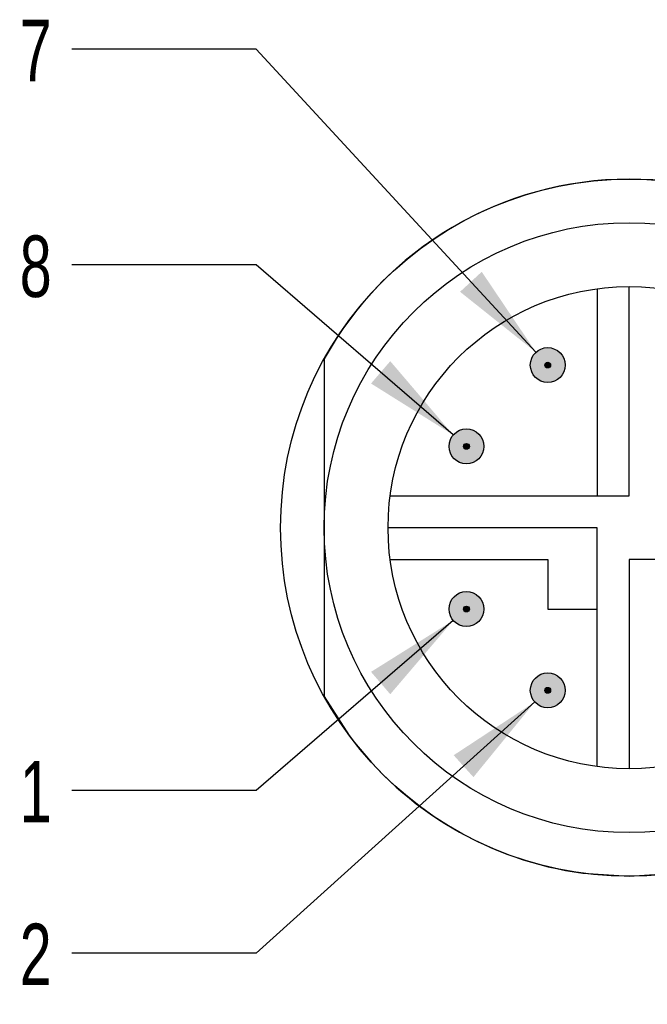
# Model space of a CAD drawing. Header units: millimetres. Extents: x 6 to 273, y 6 to 210.
# Tile 6 of 10: x 226 to 248, y 38 to 72. Entities that reach past the tile are written whole.
import ezdxf

# ---------------------------------------------------------------- set-up
doc = ezdxf.new("R2010")
doc.units = ezdxf.units.MM
doc.linetypes.add('SLD-Solid', pattern=[0])
doc.layers.add('DIMENSIONS', color=140, linetype='SLD-Solid', lineweight=25)
doc.layers.add('HATCH', color=6, linetype='SLD-Solid')
doc.layers.add('SLD-DEFPOINTS', color=7, linetype='Continuous')
doc.styles.add('SLDTEXTSTYLE0', font='TXT', dxfattribs={"width": 0.7})
doc.dimstyles.new('SLDDIMSTYLE5', dxfattribs={"dimtxt": 2.158008, "dimasz": 3.302, "dimexe": 0, "dimexo": 0.0625, "dimgap": 0.539502, "dimtad": 0, "dimtih": 1, "dimtoh": 1, "dimdec": 1, "dimlfac": 0.5, "dimrnd": 1e-09, "dimzin": 12, "dimdsep": 46, "dimtxsty": 'SLDTEXTSTYLE0', "dimsah": 1, "dimcen": 0, "dimadec": 0, "dimazin": 3, "dimtfac": 1, "dimtdec": 1, "dimtofl": 0, "dimtmove": 0, "dimatfit": 3, "dimfxl": 0, "dimfrac": 2, "dimtolj": 1, "dimtzin": 12, "dimarcsym": 0})

# ---------------------------------------------------------------- blocks, each defined once
blk = doc.blocks.new('_D_5')
at = {"layer": 'DIMENSIONS'}
for p, q in [((240.855, 51.011), (234.071, 45.157)), ((234.071, 45.157), (227.721, 45.157))]:
    blk.add_line(p, q, dxfattribs=at)
blk.add_solid([(240.855, 51.011), (238.024, 49.239), (238.687, 48.469)], dxfattribs=at)
at = {"layer": 'DIMENSIONS', "insert": (225.926, 46.17), "char_height": 2.117, "attachment_point": 1, "style": 'SLDTEXTSTYLE0'}
blk.add_mtext('1', dxfattribs=at)
blk = doc.blocks.new('_D_6')
at = {"layer": 'DIMENSIONS'}
for p, q in [((243.664, 48.202), (234.071, 39.557)), ((234.071, 39.557), (227.721, 39.557))]:
    blk.add_line(p, q, dxfattribs=at)
blk.add_solid([(243.664, 48.202), (240.871, 46.369), (241.551, 45.614)], dxfattribs=at)
at = {"layer": 'DIMENSIONS', "insert": (225.926, 40.57), "char_height": 2.117, "attachment_point": 1, "style": 'SLDTEXTSTYLE0'}
blk.add_mtext('2', dxfattribs=at)
blk = doc.blocks.new('_D_11')
at = {"layer": 'DIMENSIONS'}
for p, q in [((234.071, 70.681), (227.721, 70.681)), ((243.703, 60.244), (234.071, 70.681))]:
    blk.add_line(p, q, dxfattribs=at)
blk.add_solid([(243.703, 60.244), (241.837, 63.015), (241.09, 62.326)], dxfattribs=at)
at = {"layer": 'DIMENSIONS', "insert": (225.926, 71.695), "char_height": 2.117, "attachment_point": 1, "style": 'SLDTEXTSTYLE0'}
blk.add_mtext('7', dxfattribs=at)
blk = doc.blocks.new('_D_12')
at = {"layer": 'DIMENSIONS'}
for p, q in [((234.071, 63.25), (227.721, 63.25)), ((240.855, 57.395), (234.071, 63.25))]:
    blk.add_line(p, q, dxfattribs=at)
blk.add_solid([(240.855, 57.395), (238.687, 59.937), (238.024, 59.168)], dxfattribs=at)
at = {"layer": 'DIMENSIONS', "insert": (225.926, 64.264), "char_height": 2.117, "attachment_point": 1, "style": 'SLDTEXTSTYLE0'}
blk.add_mtext('8', dxfattribs=at)

msp = doc.modelspace()

# ---------------------------------------------------------------- hatches: boundary and pattern name
at = {"layer": 'HATCH'}
h = msp.add_hatch(color=256, dxfattribs=at)
h.paths.add_polyline_path([(244.21, 59.803), (244.209, 59.809), (244.209, 59.814), (244.208, 59.819), (244.207, 59.825), (244.206, 59.83), (244.205, 59.835), (244.203, 59.84), (244.201, 59.845), (244.198, 59.849), (244.196, 59.854), (244.193, 59.859), (244.19, 59.863), (244.187, 59.867), (244.183, 59.871), (244.179, 59.875), (244.175, 59.879), (244.171, 59.882), (244.167, 59.885), (244.163, 59.888), (244.158, 59.891), (244.153, 59.893), (244.149, 59.896), (244.144, 59.897), (244.138, 59.899), (244.133, 59.901), (244.128, 59.902), (244.123, 59.902), (244.118, 59.903), (244.112, 59.903), (244.107, 59.903), (244.102, 59.903), (244.096, 59.902), (244.091, 59.902), (244.086, 59.901), (244.081, 59.899), (244.076, 59.897), (244.071, 59.896), (244.066, 59.893), (244.061, 59.891), (244.057, 59.888), (244.052, 59.885), (244.048, 59.882), (244.044, 59.879), (244.04, 59.875), (244.036, 59.871), (244.033, 59.867), (244.029, 59.863), (244.026, 59.859), (244.023, 59.854), (244.021, 59.849), (244.019, 59.845), (244.016, 59.84), (244.015, 59.835), (244.013, 59.83), (244.012, 59.825), (244.011, 59.819), (244.01, 59.814), (244.01, 59.809), (244.01, 59.803), (244.01, 59.798), (244.01, 59.793), (244.011, 59.787), (244.012, 59.782), (244.013, 59.777), (244.015, 59.772), (244.016, 59.767), (244.019, 59.762), (244.021, 59.757), (244.023, 59.753), (244.026, 59.748), (244.029, 59.744), (244.033, 59.74), (244.036, 59.736), (244.04, 59.732), (244.044, 59.728), (244.048, 59.725), (244.052, 59.722), (244.057, 59.719), (244.061, 59.716), (244.066, 59.713), (244.071, 59.711), (244.076, 59.709), (244.081, 59.708), (244.086, 59.706), (244.091, 59.705), (244.096, 59.704), (244.102, 59.704), (244.107, 59.703), (244.112, 59.703), (244.118, 59.704), (244.123, 59.704), (244.128, 59.705), (244.133, 59.706), (244.138, 59.708), (244.144, 59.709), (244.149, 59.711), (244.153, 59.713), (244.158, 59.716), (244.163, 59.719), (244.167, 59.722), (244.171, 59.725), (244.175, 59.728), (244.179, 59.732), (244.183, 59.736), (244.187, 59.74), (244.19, 59.744), (244.193, 59.748), (244.196, 59.753), (244.198, 59.757), (244.201, 59.762), (244.203, 59.767), (244.205, 59.772), (244.206, 59.777), (244.207, 59.782), (244.208, 59.787), (244.209, 59.793), (244.209, 59.798)], flags=0)
h.paths.add_polyline_path([(244.706, 59.74), (244.709, 59.771), (244.71, 59.803), (244.709, 59.835), (244.706, 59.867), (244.702, 59.899), (244.696, 59.93), (244.688, 59.961), (244.679, 59.992), (244.668, 60.022), (244.656, 60.051), (244.642, 60.08), (244.627, 60.108), (244.61, 60.135), (244.591, 60.161), (244.572, 60.186), (244.55, 60.21), (244.528, 60.233), (244.505, 60.255), (244.48, 60.275), (244.454, 60.294), (244.428, 60.312), (244.4, 60.328), (244.372, 60.343), (244.343, 60.356), (244.313, 60.368), (244.283, 60.378), (244.252, 60.386), (244.221, 60.393), (244.189, 60.398), (244.157, 60.401), (244.126, 60.403), (244.094, 60.403), (244.062, 60.401), (244.03, 60.398), (243.998, 60.393), (243.967, 60.386), (243.936, 60.378), (243.906, 60.368), (243.876, 60.356), (243.847, 60.343), (243.819, 60.328), (243.791, 60.312), (243.765, 60.294), (243.739, 60.275), (243.715, 60.255), (243.691, 60.233), (243.669, 60.21), (243.648, 60.186), (243.628, 60.161), (243.61, 60.135), (243.593, 60.108), (243.577, 60.08), (243.563, 60.051), (243.551, 60.022), (243.54, 59.992), (243.531, 59.961), (243.523, 59.93), (243.517, 59.899), (243.513, 59.867), (243.51, 59.835), (243.51, 59.803), (243.51, 59.771), (243.513, 59.74), (243.517, 59.708), (243.523, 59.677), (243.531, 59.646), (243.54, 59.615), (243.551, 59.585), (243.563, 59.555), (243.577, 59.527), (243.593, 59.499), (243.61, 59.472), (243.628, 59.446), (243.648, 59.42), (243.669, 59.396), (243.691, 59.374), (243.715, 59.352), (243.739, 59.331), (243.765, 59.312), (243.791, 59.295), (243.819, 59.279), (243.847, 59.264), (243.876, 59.251), (243.906, 59.239), (243.936, 59.229), (243.967, 59.221), (243.998, 59.214), (244.03, 59.209), (244.062, 59.205), (244.094, 59.204), (244.126, 59.204), (244.157, 59.205), (244.189, 59.209), (244.221, 59.214), (244.252, 59.221), (244.283, 59.229), (244.313, 59.239), (244.343, 59.251), (244.372, 59.264), (244.4, 59.279), (244.428, 59.295), (244.454, 59.312), (244.48, 59.331), (244.505, 59.352), (244.528, 59.374), (244.55, 59.396), (244.572, 59.42), (244.591, 59.446), (244.61, 59.472), (244.627, 59.499), (244.642, 59.527), (244.656, 59.555), (244.668, 59.585), (244.679, 59.615), (244.688, 59.646), (244.696, 59.677), (244.702, 59.708)], flags=0)
for points in [[(244.209, 59.793), (244.209, 59.798), (244.21, 59.803), (244.209, 59.809), (244.209, 59.814), (244.208, 59.819), (244.207, 59.825), (244.206, 59.83), (244.205, 59.835), (244.203, 59.84), (244.201, 59.845), (244.198, 59.849), (244.196, 59.854), (244.193, 59.859), (244.19, 59.863), (244.187, 59.867), (244.183, 59.871), (244.179, 59.875), (244.175, 59.879), (244.171, 59.882), (244.167, 59.885), (244.163, 59.888), (244.158, 59.891), (244.153, 59.893), (244.149, 59.896), (244.144, 59.897), (244.138, 59.899), (244.133, 59.901), (244.128, 59.902), (244.123, 59.902), (244.118, 59.903), (244.112, 59.903), (244.107, 59.903), (244.102, 59.903), (244.096, 59.902), (244.091, 59.902), (244.086, 59.901), (244.081, 59.899), (244.076, 59.897), (244.071, 59.896), (244.066, 59.893), (244.061, 59.891), (244.057, 59.888), (244.052, 59.885), (244.048, 59.882), (244.044, 59.879), (244.04, 59.875), (244.036, 59.871), (244.033, 59.867), (244.029, 59.863), (244.026, 59.859), (244.023, 59.854), (244.021, 59.849), (244.019, 59.845), (244.016, 59.84), (244.015, 59.835), (244.013, 59.83), (244.012, 59.825), (244.011, 59.819), (244.01, 59.814), (244.01, 59.809), (244.01, 59.803), (244.01, 59.798), (244.01, 59.793), (244.011, 59.787), (244.012, 59.782), (244.013, 59.777), (244.015, 59.772), (244.016, 59.767), (244.019, 59.762), (244.021, 59.757), (244.023, 59.753), (244.026, 59.748), (244.029, 59.744), (244.033, 59.74), (244.036, 59.736), (244.04, 59.732), (244.044, 59.728), (244.048, 59.725), (244.052, 59.722), (244.057, 59.719), (244.061, 59.716), (244.066, 59.713), (244.071, 59.711), (244.076, 59.709), (244.081, 59.708), (244.086, 59.706), (244.091, 59.705), (244.096, 59.704), (244.102, 59.704), (244.107, 59.703), (244.112, 59.703), (244.118, 59.704), (244.123, 59.704), (244.128, 59.705), (244.133, 59.706), (244.138, 59.708), (244.144, 59.709), (244.149, 59.711), (244.153, 59.713), (244.158, 59.716), (244.163, 59.719), (244.167, 59.722), (244.171, 59.725), (244.175, 59.728), (244.179, 59.732), (244.183, 59.736), (244.187, 59.74), (244.19, 59.744), (244.193, 59.748), (244.196, 59.753), (244.198, 59.757), (244.201, 59.762), (244.203, 59.767), (244.205, 59.772), (244.206, 59.777), (244.207, 59.782), (244.208, 59.787)], [(241.409, 56.993), (241.409, 56.998), (241.41, 57.003), (241.409, 57.009), (241.409, 57.014), (241.408, 57.019), (241.407, 57.025), (241.406, 57.03), (241.405, 57.035), (241.403, 57.04), (241.401, 57.045), (241.398, 57.049), (241.396, 57.054), (241.393, 57.059), (241.39, 57.063), (241.387, 57.067), (241.383, 57.071), (241.379, 57.075), (241.375, 57.079), (241.371, 57.082), (241.367, 57.085), (241.363, 57.088), (241.358, 57.091), (241.353, 57.093), (241.349, 57.096), (241.344, 57.097), (241.338, 57.099), (241.333, 57.101), (241.328, 57.102), (241.323, 57.102), (241.318, 57.103), (241.312, 57.103), (241.307, 57.103), (241.302, 57.103), (241.296, 57.102), (241.291, 57.102), (241.286, 57.101), (241.281, 57.099), (241.276, 57.097), (241.271, 57.096), (241.266, 57.093), (241.261, 57.091), (241.257, 57.088), (241.252, 57.085), (241.248, 57.082), (241.244, 57.079), (241.24, 57.075), (241.236, 57.071), (241.233, 57.067), (241.229, 57.063), (241.226, 57.059), (241.223, 57.054), (241.221, 57.049), (241.219, 57.045), (241.216, 57.04), (241.215, 57.035), (241.213, 57.03), (241.212, 57.025), (241.211, 57.019), (241.21, 57.014), (241.21, 57.009), (241.21, 57.003), (241.21, 56.998), (241.21, 56.993), (241.211, 56.987), (241.212, 56.982), (241.213, 56.977), (241.215, 56.972), (241.216, 56.967), (241.219, 56.962), (241.221, 56.957), (241.223, 56.953), (241.226, 56.948), (241.229, 56.944), (241.233, 56.94), (241.236, 56.936), (241.24, 56.932), (241.244, 56.928), (241.248, 56.925), (241.252, 56.922), (241.257, 56.919), (241.261, 56.916), (241.266, 56.913), (241.271, 56.911), (241.276, 56.909), (241.281, 56.908), (241.286, 56.906), (241.291, 56.905), (241.296, 56.904), (241.302, 56.904), (241.307, 56.903), (241.312, 56.903), (241.318, 56.904), (241.323, 56.904), (241.328, 56.905), (241.333, 56.906), (241.338, 56.908), (241.344, 56.909), (241.349, 56.911), (241.353, 56.913), (241.358, 56.916), (241.363, 56.919), (241.367, 56.922), (241.371, 56.925), (241.375, 56.928), (241.379, 56.932), (241.383, 56.936), (241.387, 56.94), (241.39, 56.944), (241.393, 56.948), (241.396, 56.953), (241.398, 56.957), (241.401, 56.962), (241.403, 56.967), (241.405, 56.972), (241.406, 56.977), (241.407, 56.982), (241.408, 56.987)], [(241.409, 51.393), (241.409, 51.398), (241.41, 51.403), (241.409, 51.409), (241.409, 51.414), (241.408, 51.419), (241.407, 51.425), (241.406, 51.43), (241.405, 51.435), (241.403, 51.44), (241.401, 51.445), (241.398, 51.449), (241.396, 51.454), (241.393, 51.459), (241.39, 51.463), (241.387, 51.467), (241.383, 51.471), (241.379, 51.475), (241.375, 51.479), (241.371, 51.482), (241.367, 51.485), (241.363, 51.488), (241.358, 51.491), (241.353, 51.493), (241.349, 51.496), (241.344, 51.497), (241.338, 51.499), (241.333, 51.501), (241.328, 51.502), (241.323, 51.502), (241.318, 51.503), (241.312, 51.503), (241.307, 51.503), (241.302, 51.503), (241.296, 51.502), (241.291, 51.502), (241.286, 51.501), (241.281, 51.499), (241.276, 51.497), (241.271, 51.496), (241.266, 51.493), (241.261, 51.491), (241.257, 51.488), (241.252, 51.485), (241.248, 51.482), (241.244, 51.479), (241.24, 51.475), (241.236, 51.471), (241.233, 51.467), (241.229, 51.463), (241.226, 51.459), (241.223, 51.454), (241.221, 51.449), (241.219, 51.445), (241.216, 51.44), (241.215, 51.435), (241.213, 51.43), (241.212, 51.425), (241.211, 51.419), (241.21, 51.414), (241.21, 51.409), (241.21, 51.403), (241.21, 51.398), (241.21, 51.393), (241.211, 51.387), (241.212, 51.382), (241.213, 51.377), (241.215, 51.372), (241.216, 51.367), (241.219, 51.362), (241.221, 51.357), (241.223, 51.353), (241.226, 51.348), (241.229, 51.344), (241.233, 51.34), (241.236, 51.336), (241.24, 51.332), (241.244, 51.328), (241.248, 51.325), (241.252, 51.322), (241.257, 51.319), (241.261, 51.316), (241.266, 51.313), (241.271, 51.311), (241.276, 51.309), (241.281, 51.308), (241.286, 51.306), (241.291, 51.305), (241.296, 51.304), (241.302, 51.304), (241.307, 51.303), (241.312, 51.303), (241.318, 51.304), (241.323, 51.304), (241.328, 51.305), (241.333, 51.306), (241.338, 51.308), (241.344, 51.309), (241.349, 51.311), (241.353, 51.313), (241.358, 51.316), (241.363, 51.319), (241.367, 51.322), (241.371, 51.325), (241.375, 51.328), (241.379, 51.332), (241.383, 51.336), (241.387, 51.34), (241.39, 51.344), (241.393, 51.348), (241.396, 51.353), (241.398, 51.357), (241.401, 51.362), (241.403, 51.367), (241.405, 51.372), (241.406, 51.377), (241.407, 51.382), (241.408, 51.387)], [(244.209, 48.593), (244.209, 48.598), (244.21, 48.603), (244.209, 48.609), (244.209, 48.614), (244.208, 48.619), (244.207, 48.625), (244.206, 48.63), (244.205, 48.635), (244.203, 48.64), (244.201, 48.645), (244.198, 48.649), (244.196, 48.654), (244.193, 48.659), (244.19, 48.663), (244.187, 48.667), (244.183, 48.671), (244.179, 48.675), (244.175, 48.679), (244.171, 48.682), (244.167, 48.685), (244.163, 48.688), (244.158, 48.691), (244.153, 48.693), (244.149, 48.696), (244.144, 48.697), (244.138, 48.699), (244.133, 48.701), (244.128, 48.702), (244.123, 48.702), (244.118, 48.703), (244.112, 48.703), (244.107, 48.703), (244.102, 48.703), (244.096, 48.702), (244.091, 48.702), (244.086, 48.701), (244.081, 48.699), (244.076, 48.697), (244.071, 48.696), (244.066, 48.693), (244.061, 48.691), (244.057, 48.688), (244.052, 48.685), (244.048, 48.682), (244.044, 48.679), (244.04, 48.675), (244.036, 48.671), (244.033, 48.667), (244.029, 48.663), (244.026, 48.659), (244.023, 48.654), (244.021, 48.649), (244.019, 48.645), (244.016, 48.64), (244.015, 48.635), (244.013, 48.63), (244.012, 48.625), (244.011, 48.619), (244.01, 48.614), (244.01, 48.609), (244.01, 48.603), (244.01, 48.598), (244.01, 48.593), (244.011, 48.587), (244.012, 48.582), (244.013, 48.577), (244.015, 48.572), (244.016, 48.567), (244.019, 48.562), (244.021, 48.557), (244.023, 48.553), (244.026, 48.548), (244.029, 48.544), (244.033, 48.54), (244.036, 48.536), (244.04, 48.532), (244.044, 48.528), (244.048, 48.525), (244.052, 48.522), (244.057, 48.519), (244.061, 48.516), (244.066, 48.513), (244.071, 48.511), (244.076, 48.509), (244.081, 48.508), (244.086, 48.506), (244.091, 48.505), (244.096, 48.504), (244.102, 48.504), (244.107, 48.503), (244.112, 48.503), (244.118, 48.504), (244.123, 48.504), (244.128, 48.505), (244.133, 48.506), (244.138, 48.508), (244.144, 48.509), (244.149, 48.511), (244.153, 48.513), (244.158, 48.516), (244.163, 48.519), (244.167, 48.522), (244.171, 48.525), (244.175, 48.528), (244.179, 48.532), (244.183, 48.536), (244.187, 48.54), (244.19, 48.544), (244.193, 48.548), (244.196, 48.553), (244.198, 48.557), (244.201, 48.562), (244.203, 48.567), (244.205, 48.572), (244.206, 48.577), (244.207, 48.582), (244.208, 48.587)]]:
    msp.add_hatch(color=256, dxfattribs=at).paths.add_polyline_path(points, flags=0)
h = msp.add_hatch(color=256, dxfattribs=at)
h.paths.add_polyline_path([(241.41, 57.003), (241.409, 57.009), (241.409, 57.014), (241.408, 57.019), (241.407, 57.025), (241.406, 57.03), (241.405, 57.035), (241.403, 57.04), (241.401, 57.045), (241.398, 57.049), (241.396, 57.054), (241.393, 57.059), (241.39, 57.063), (241.387, 57.067), (241.383, 57.071), (241.379, 57.075), (241.375, 57.079), (241.371, 57.082), (241.367, 57.085), (241.363, 57.088), (241.358, 57.091), (241.353, 57.093), (241.349, 57.096), (241.344, 57.097), (241.338, 57.099), (241.333, 57.101), (241.328, 57.102), (241.323, 57.102), (241.318, 57.103), (241.312, 57.103), (241.307, 57.103), (241.302, 57.103), (241.296, 57.102), (241.291, 57.102), (241.286, 57.101), (241.281, 57.099), (241.276, 57.097), (241.271, 57.096), (241.266, 57.093), (241.261, 57.091), (241.257, 57.088), (241.252, 57.085), (241.248, 57.082), (241.244, 57.079), (241.24, 57.075), (241.236, 57.071), (241.233, 57.067), (241.229, 57.063), (241.226, 57.059), (241.223, 57.054), (241.221, 57.049), (241.219, 57.045), (241.216, 57.04), (241.215, 57.035), (241.213, 57.03), (241.212, 57.025), (241.211, 57.019), (241.21, 57.014), (241.21, 57.009), (241.21, 57.003), (241.21, 56.998), (241.21, 56.993), (241.211, 56.987), (241.212, 56.982), (241.213, 56.977), (241.215, 56.972), (241.216, 56.967), (241.219, 56.962), (241.221, 56.957), (241.223, 56.953), (241.226, 56.948), (241.229, 56.944), (241.233, 56.94), (241.236, 56.936), (241.24, 56.932), (241.244, 56.928), (241.248, 56.925), (241.252, 56.922), (241.257, 56.919), (241.261, 56.916), (241.266, 56.913), (241.271, 56.911), (241.276, 56.909), (241.281, 56.908), (241.286, 56.906), (241.291, 56.905), (241.296, 56.904), (241.302, 56.904), (241.307, 56.903), (241.312, 56.903), (241.318, 56.904), (241.323, 56.904), (241.328, 56.905), (241.333, 56.906), (241.338, 56.908), (241.344, 56.909), (241.349, 56.911), (241.353, 56.913), (241.358, 56.916), (241.363, 56.919), (241.367, 56.922), (241.371, 56.925), (241.375, 56.928), (241.379, 56.932), (241.383, 56.936), (241.387, 56.94), (241.39, 56.944), (241.393, 56.948), (241.396, 56.953), (241.398, 56.957), (241.401, 56.962), (241.403, 56.967), (241.405, 56.972), (241.406, 56.977), (241.407, 56.982), (241.408, 56.987), (241.409, 56.993), (241.409, 56.998)], flags=0)
h.paths.add_polyline_path([(241.906, 56.94), (241.909, 56.971), (241.91, 57.003), (241.909, 57.035), (241.906, 57.067), (241.902, 57.099), (241.896, 57.13), (241.888, 57.161), (241.879, 57.192), (241.868, 57.222), (241.856, 57.251), (241.842, 57.28), (241.827, 57.308), (241.81, 57.335), (241.791, 57.361), (241.772, 57.386), (241.75, 57.41), (241.728, 57.433), (241.705, 57.455), (241.68, 57.475), (241.654, 57.494), (241.628, 57.512), (241.6, 57.528), (241.572, 57.543), (241.543, 57.556), (241.513, 57.568), (241.483, 57.578), (241.452, 57.586), (241.421, 57.593), (241.389, 57.598), (241.357, 57.601), (241.326, 57.603), (241.294, 57.603), (241.262, 57.601), (241.23, 57.598), (241.198, 57.593), (241.167, 57.586), (241.136, 57.578), (241.106, 57.568), (241.076, 57.556), (241.047, 57.543), (241.019, 57.528), (240.991, 57.512), (240.965, 57.494), (240.939, 57.475), (240.915, 57.455), (240.891, 57.433), (240.869, 57.41), (240.848, 57.386), (240.828, 57.361), (240.81, 57.335), (240.793, 57.308), (240.777, 57.28), (240.763, 57.251), (240.751, 57.222), (240.74, 57.192), (240.731, 57.161), (240.723, 57.13), (240.717, 57.099), (240.713, 57.067), (240.71, 57.035), (240.71, 57.003), (240.71, 56.971), (240.713, 56.94), (240.717, 56.908), (240.723, 56.877), (240.731, 56.846), (240.74, 56.815), (240.751, 56.785), (240.763, 56.755), (240.777, 56.727), (240.793, 56.699), (240.81, 56.672), (240.828, 56.646), (240.848, 56.62), (240.869, 56.596), (240.891, 56.574), (240.915, 56.552), (240.939, 56.531), (240.965, 56.512), (240.991, 56.495), (241.019, 56.479), (241.047, 56.464), (241.076, 56.451), (241.106, 56.439), (241.136, 56.429), (241.167, 56.421), (241.198, 56.414), (241.23, 56.409), (241.262, 56.405), (241.294, 56.404), (241.326, 56.404), (241.357, 56.405), (241.389, 56.409), (241.421, 56.414), (241.452, 56.421), (241.483, 56.429), (241.513, 56.439), (241.543, 56.451), (241.572, 56.464), (241.6, 56.479), (241.628, 56.495), (241.654, 56.512), (241.68, 56.531), (241.705, 56.552), (241.728, 56.574), (241.75, 56.596), (241.772, 56.62), (241.791, 56.646), (241.81, 56.672), (241.827, 56.699), (241.842, 56.727), (241.856, 56.755), (241.868, 56.785), (241.879, 56.815), (241.888, 56.846), (241.896, 56.877), (241.902, 56.908)], flags=0)
h = msp.add_hatch(color=256, dxfattribs=at)
h.paths.add_polyline_path([(241.41, 51.403), (241.409, 51.409), (241.409, 51.414), (241.408, 51.419), (241.407, 51.425), (241.406, 51.43), (241.405, 51.435), (241.403, 51.44), (241.401, 51.445), (241.398, 51.449), (241.396, 51.454), (241.393, 51.459), (241.39, 51.463), (241.387, 51.467), (241.383, 51.471), (241.379, 51.475), (241.375, 51.479), (241.371, 51.482), (241.367, 51.485), (241.363, 51.488), (241.358, 51.491), (241.353, 51.493), (241.349, 51.496), (241.344, 51.497), (241.338, 51.499), (241.333, 51.501), (241.328, 51.502), (241.323, 51.502), (241.318, 51.503), (241.312, 51.503), (241.307, 51.503), (241.302, 51.503), (241.296, 51.502), (241.291, 51.502), (241.286, 51.501), (241.281, 51.499), (241.276, 51.497), (241.271, 51.496), (241.266, 51.493), (241.261, 51.491), (241.257, 51.488), (241.252, 51.485), (241.248, 51.482), (241.244, 51.479), (241.24, 51.475), (241.236, 51.471), (241.233, 51.467), (241.229, 51.463), (241.226, 51.459), (241.223, 51.454), (241.221, 51.449), (241.219, 51.445), (241.216, 51.44), (241.215, 51.435), (241.213, 51.43), (241.212, 51.425), (241.211, 51.419), (241.21, 51.414), (241.21, 51.409), (241.21, 51.403), (241.21, 51.398), (241.21, 51.393), (241.211, 51.387), (241.212, 51.382), (241.213, 51.377), (241.215, 51.372), (241.216, 51.367), (241.219, 51.362), (241.221, 51.357), (241.223, 51.353), (241.226, 51.348), (241.229, 51.344), (241.233, 51.34), (241.236, 51.336), (241.24, 51.332), (241.244, 51.328), (241.248, 51.325), (241.252, 51.322), (241.257, 51.319), (241.261, 51.316), (241.266, 51.313), (241.271, 51.311), (241.276, 51.309), (241.281, 51.308), (241.286, 51.306), (241.291, 51.305), (241.296, 51.304), (241.302, 51.304), (241.307, 51.303), (241.312, 51.303), (241.318, 51.304), (241.323, 51.304), (241.328, 51.305), (241.333, 51.306), (241.338, 51.308), (241.344, 51.309), (241.349, 51.311), (241.353, 51.313), (241.358, 51.316), (241.363, 51.319), (241.367, 51.322), (241.371, 51.325), (241.375, 51.328), (241.379, 51.332), (241.383, 51.336), (241.387, 51.34), (241.39, 51.344), (241.393, 51.348), (241.396, 51.353), (241.398, 51.357), (241.401, 51.362), (241.403, 51.367), (241.405, 51.372), (241.406, 51.377), (241.407, 51.382), (241.408, 51.387), (241.409, 51.393), (241.409, 51.398)], flags=0)
h.paths.add_polyline_path([(241.906, 51.34), (241.909, 51.371), (241.91, 51.403), (241.909, 51.435), (241.906, 51.467), (241.902, 51.499), (241.896, 51.53), (241.888, 51.561), (241.879, 51.592), (241.868, 51.622), (241.856, 51.651), (241.842, 51.68), (241.827, 51.708), (241.81, 51.735), (241.791, 51.761), (241.772, 51.786), (241.75, 51.81), (241.728, 51.833), (241.705, 51.855), (241.68, 51.875), (241.654, 51.894), (241.628, 51.912), (241.6, 51.928), (241.572, 51.943), (241.543, 51.956), (241.513, 51.968), (241.483, 51.978), (241.452, 51.986), (241.421, 51.993), (241.389, 51.998), (241.357, 52.001), (241.326, 52.003), (241.294, 52.003), (241.262, 52.001), (241.23, 51.998), (241.198, 51.993), (241.167, 51.986), (241.136, 51.978), (241.106, 51.968), (241.076, 51.956), (241.047, 51.943), (241.019, 51.928), (240.991, 51.912), (240.965, 51.894), (240.939, 51.875), (240.915, 51.855), (240.891, 51.833), (240.869, 51.81), (240.848, 51.786), (240.828, 51.761), (240.81, 51.735), (240.793, 51.708), (240.777, 51.68), (240.763, 51.651), (240.751, 51.622), (240.74, 51.592), (240.731, 51.561), (240.723, 51.53), (240.717, 51.499), (240.713, 51.467), (240.71, 51.435), (240.71, 51.403), (240.71, 51.371), (240.713, 51.34), (240.717, 51.308), (240.723, 51.277), (240.731, 51.246), (240.74, 51.215), (240.751, 51.185), (240.763, 51.155), (240.777, 51.127), (240.793, 51.099), (240.81, 51.072), (240.828, 51.046), (240.848, 51.02), (240.869, 50.996), (240.891, 50.974), (240.915, 50.952), (240.939, 50.931), (240.965, 50.912), (240.991, 50.895), (241.019, 50.879), (241.047, 50.864), (241.076, 50.851), (241.106, 50.839), (241.136, 50.829), (241.167, 50.821), (241.198, 50.814), (241.23, 50.809), (241.262, 50.805), (241.294, 50.804), (241.326, 50.804), (241.357, 50.805), (241.389, 50.809), (241.421, 50.814), (241.452, 50.821), (241.483, 50.829), (241.513, 50.839), (241.543, 50.851), (241.572, 50.864), (241.6, 50.879), (241.628, 50.895), (241.654, 50.912), (241.68, 50.931), (241.705, 50.952), (241.728, 50.974), (241.75, 50.996), (241.772, 51.02), (241.791, 51.046), (241.81, 51.072), (241.827, 51.099), (241.842, 51.127), (241.856, 51.155), (241.868, 51.185), (241.879, 51.215), (241.888, 51.246), (241.896, 51.277), (241.902, 51.308)], flags=0)
h = msp.add_hatch(color=256, dxfattribs=at)
h.paths.add_polyline_path([(244.21, 48.603), (244.209, 48.609), (244.209, 48.614), (244.208, 48.619), (244.207, 48.625), (244.206, 48.63), (244.205, 48.635), (244.203, 48.64), (244.201, 48.645), (244.198, 48.649), (244.196, 48.654), (244.193, 48.659), (244.19, 48.663), (244.187, 48.667), (244.183, 48.671), (244.179, 48.675), (244.175, 48.679), (244.171, 48.682), (244.167, 48.685), (244.163, 48.688), (244.158, 48.691), (244.153, 48.693), (244.149, 48.696), (244.144, 48.697), (244.138, 48.699), (244.133, 48.701), (244.128, 48.702), (244.123, 48.702), (244.118, 48.703), (244.112, 48.703), (244.107, 48.703), (244.102, 48.703), (244.096, 48.702), (244.091, 48.702), (244.086, 48.701), (244.081, 48.699), (244.076, 48.697), (244.071, 48.696), (244.066, 48.693), (244.061, 48.691), (244.057, 48.688), (244.052, 48.685), (244.048, 48.682), (244.044, 48.679), (244.04, 48.675), (244.036, 48.671), (244.033, 48.667), (244.029, 48.663), (244.026, 48.659), (244.023, 48.654), (244.021, 48.649), (244.019, 48.645), (244.016, 48.64), (244.015, 48.635), (244.013, 48.63), (244.012, 48.625), (244.011, 48.619), (244.01, 48.614), (244.01, 48.609), (244.01, 48.603), (244.01, 48.598), (244.01, 48.593), (244.011, 48.587), (244.012, 48.582), (244.013, 48.577), (244.015, 48.572), (244.016, 48.567), (244.019, 48.562), (244.021, 48.557), (244.023, 48.553), (244.026, 48.548), (244.029, 48.544), (244.033, 48.54), (244.036, 48.536), (244.04, 48.532), (244.044, 48.528), (244.048, 48.525), (244.052, 48.522), (244.057, 48.519), (244.061, 48.516), (244.066, 48.513), (244.071, 48.511), (244.076, 48.509), (244.081, 48.508), (244.086, 48.506), (244.091, 48.505), (244.096, 48.504), (244.102, 48.504), (244.107, 48.503), (244.112, 48.503), (244.118, 48.504), (244.123, 48.504), (244.128, 48.505), (244.133, 48.506), (244.138, 48.508), (244.144, 48.509), (244.149, 48.511), (244.153, 48.513), (244.158, 48.516), (244.163, 48.519), (244.167, 48.522), (244.171, 48.525), (244.175, 48.528), (244.179, 48.532), (244.183, 48.536), (244.187, 48.54), (244.19, 48.544), (244.193, 48.548), (244.196, 48.553), (244.198, 48.557), (244.201, 48.562), (244.203, 48.567), (244.205, 48.572), (244.206, 48.577), (244.207, 48.582), (244.208, 48.587), (244.209, 48.593), (244.209, 48.598)], flags=0)
h.paths.add_polyline_path([(244.706, 48.54), (244.709, 48.571), (244.71, 48.603), (244.709, 48.635), (244.706, 48.667), (244.702, 48.699), (244.696, 48.73), (244.688, 48.761), (244.679, 48.792), (244.668, 48.822), (244.656, 48.851), (244.642, 48.88), (244.627, 48.908), (244.61, 48.935), (244.591, 48.961), (244.572, 48.986), (244.55, 49.01), (244.528, 49.033), (244.505, 49.055), (244.48, 49.075), (244.454, 49.094), (244.428, 49.112), (244.4, 49.128), (244.372, 49.143), (244.343, 49.156), (244.313, 49.168), (244.283, 49.178), (244.252, 49.186), (244.221, 49.193), (244.189, 49.198), (244.157, 49.201), (244.126, 49.203), (244.094, 49.203), (244.062, 49.201), (244.03, 49.198), (243.998, 49.193), (243.967, 49.186), (243.936, 49.178), (243.906, 49.168), (243.876, 49.156), (243.847, 49.143), (243.819, 49.128), (243.791, 49.112), (243.765, 49.094), (243.739, 49.075), (243.715, 49.055), (243.691, 49.033), (243.669, 49.01), (243.648, 48.986), (243.628, 48.961), (243.61, 48.935), (243.593, 48.908), (243.577, 48.88), (243.563, 48.851), (243.551, 48.822), (243.54, 48.792), (243.531, 48.761), (243.523, 48.73), (243.517, 48.699), (243.513, 48.667), (243.51, 48.635), (243.51, 48.603), (243.51, 48.571), (243.513, 48.54), (243.517, 48.508), (243.523, 48.477), (243.531, 48.446), (243.54, 48.415), (243.551, 48.385), (243.563, 48.355), (243.577, 48.327), (243.593, 48.299), (243.61, 48.272), (243.628, 48.246), (243.648, 48.22), (243.669, 48.196), (243.691, 48.174), (243.715, 48.152), (243.739, 48.131), (243.765, 48.112), (243.791, 48.095), (243.819, 48.079), (243.847, 48.064), (243.876, 48.051), (243.906, 48.039), (243.936, 48.029), (243.967, 48.021), (243.998, 48.014), (244.03, 48.009), (244.062, 48.005), (244.094, 48.004), (244.126, 48.004), (244.157, 48.005), (244.189, 48.009), (244.221, 48.014), (244.252, 48.021), (244.283, 48.029), (244.313, 48.039), (244.343, 48.051), (244.372, 48.064), (244.4, 48.079), (244.428, 48.095), (244.454, 48.112), (244.48, 48.131), (244.505, 48.152), (244.528, 48.174), (244.55, 48.196), (244.572, 48.22), (244.591, 48.246), (244.61, 48.272), (244.627, 48.299), (244.642, 48.327), (244.656, 48.355), (244.668, 48.385), (244.679, 48.415), (244.688, 48.446), (244.696, 48.477), (244.702, 48.508)], flags=0)

# ---------------------------------------------------------------- linework, layer by layer
for p, q in [((245.81, 62.43), (245.81, 55.303)), ((246.91, 55.303), (246.91, 62.503)), ((236.41, 60.013), (236.41, 54.203)), ((238.683, 55.303), (245.81, 55.303)), ((245.81, 55.303), (246.91, 55.303)), ((236.41, 54.203), (236.41, 48.394)), ((245.81, 54.203), (238.61, 54.203)), ((245.81, 51.403), (245.81, 54.203)), ((238.683, 53.103), (244.11, 53.103)), ((244.11, 53.103), (244.11, 51.403)), ((246.91, 53.103), (246.91, 45.903)), ((248.01, 53.103), (246.91, 53.103)), ((244.11, 51.403), (245.81, 51.403)), ((245.81, 45.977), (245.81, 51.403)), ((236.41, 48.394), (237.274, 47.051))]:
    msp.add_line(p, q)
at = {"flags": 128}
msp.add_lwpolyline([(245.316, 42.31), (246.91, 42.203), (248.503, 42.31)], dxfattribs=at)
for centre, radius in [((246.91, 54.203), 10.5), ((246.91, 54.203), 8.3), ((244.11, 59.803), 0.6), ((244.11, 59.803), 0.1), ((241.31, 57.003), 0.6), ((241.31, 57.003), 0.1), ((241.31, 51.403), 0.6), ((241.31, 51.403), 0.1), ((244.11, 48.603), 0.6), ((244.11, 48.603), 0.1)]:
    msp.add_circle(centre, radius)
for start, end in [(28.955, 151.045), (216.5857, 262.3694)]:
    msp.add_arc((246.91, 54.203), 12, start, end)
at = {"layer": 'SLD-DEFPOINTS'}
msp.add_circle((246.91, 54.203), 12, dxfattribs=at)

# ---------------------------------------------------------------- dimensions: what is measured, and where the dimension line sits
at = {"layer": 'DIMENSIONS'}
for p1, p2, text, picture, middle in [((244.517, 59.362), (243.703, 60.244), '7', '_D_11', (226.824, 70.681)), ((241.764, 56.611), (240.855, 57.395), '8', '_D_12', (226.824, 63.25)), ((241.764, 51.795), (240.855, 51.011), '1', '_D_5', (226.824, 45.157)), ((244.555, 49.005), (243.664, 48.202), '2', '_D_6', (226.824, 39.557))]:
    dim = msp.add_diameter_dim_2p(p1=p1, p2=p2, text=text, dimstyle='SLDDIMSTYLE5', override={"dimpost": '<>'}, dxfattribs=at)
    dim.commit()
    dim.dimension.update_dxf_attribs({"geometry": picture, "text_midpoint": middle, "dimtype": 163})

doc.saveas('drawing.dxf')
